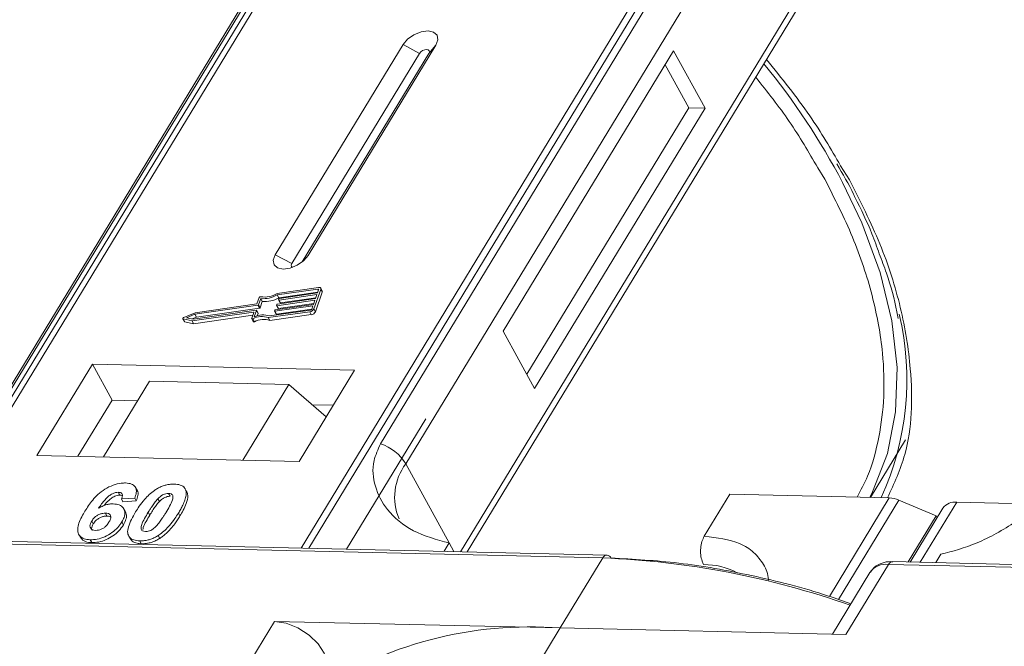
# Model space of a CAD drawing. Header units: millimetres. Extents: x 2145 to 3607, y 659 to 1692.
# Tile 54 of 85: x 3032 to 3075, y 1583 to 1611. Entities that reach past the tile are written whole.
import ezdxf

# ---------------------------------------------------------------- set-up
doc = ezdxf.new("R2010")
doc.units = ezdxf.units.MM

msp = doc.modelspace()

# ---------------------------------------------------------------- linework, layer by layer
at = {"color": 7, "linetype": 'Continuous', "lineweight": 15}
for p, q in [((3049.768, 1623.652), (3028.088, 1588.022)), ((3028.357, 1588.016), (3050.054, 1623.673)), ((3066.271, 1623.301), (3044.574, 1587.644)), ((3044.907, 1587.636), (3066.587, 1623.266)), ((3045.743, 1617.586), (3030.431, 1592.42)), ((3030.645, 1592.607), (3045.958, 1617.772)), ((3063.362, 1617.373), (3048.049, 1592.207)), ((3049.157, 1591.33), (3064.47, 1616.496)), ((3066.711, 1612.398), (3051.551, 1587.484)), ((3051.849, 1587.477), (3066.745, 1611.957)), ((3049.041, 1609.693), (3043.438, 1600.486)), ((3044.875, 1600.453), (3050.477, 1609.66)), ((3049.041, 1609.693), (3049.761, 1609.303)), ((3050.477, 1609.66), (3050.171, 1609.293)), ((3060.893, 1609.421), (3053.423, 1597.145)), ((3062.272, 1606.899), (3060.893, 1609.421)), ((3049.761, 1609.303), (3044.159, 1600.096)), ((3044.619, 1600.169), (3050.171, 1609.293)), ((3061.554, 1606.916), (3060.519, 1608.807)), ((3054.458, 1595.253), (3061.554, 1606.916)), ((3054.803, 1594.623), (3062.272, 1606.899)), ((3062.272, 1606.899), (3061.554, 1606.916)), ((3067.207, 1604.298), (3067.521, 1603.789)), ((3068.598, 1603.764), (3068.213, 1604.385)), ((3044.159, 1600.096), (3043.438, 1600.486)), ((3044.875, 1600.453), (3044.686, 1600.227)), ((3045.331, 1599.053), (3043.515, 1598.795)), ((3045.498, 1598.894), (3045.429, 1599.021)), ((3042.729, 1598.607), (3042.63, 1598.332)), ((3045.306, 1598.982), (3043.518, 1598.728)), ((3043.587, 1598.602), (3043.518, 1598.728)), ((3043.587, 1598.602), (3045.3, 1598.845)), ((3045.262, 1598.74), (3043.602, 1598.504)), ((3043.628, 1598.575), (3045.288, 1598.811)), ((3043.671, 1598.378), (3045.211, 1598.597)), ((3045.125, 1598.114), (3045.43, 1598.966)), ((3045.194, 1597.988), (3045.499, 1598.84)), ((3045.199, 1598.563), (3045.262, 1598.74)), ((3045.288, 1598.811), (3045.339, 1598.953)), ((3045.332, 1598.934), (3045.306, 1598.982)), ((3045.43, 1598.966), (3045.499, 1598.84)), ((3042.674, 1598.271), (3039.914, 1597.879)), ((3042.63, 1598.332), (3039.921, 1597.948)), ((3042.742, 1598.145), (3042.674, 1598.271)), ((3042.801, 1598.566), (3042.703, 1598.292)), ((3042.772, 1598.166), (3042.703, 1598.292)), ((3042.772, 1598.166), (3042.87, 1598.44)), ((3042.87, 1598.44), (3042.801, 1598.566)), ((3045.084, 1598.243), (3043.424, 1598.008)), ((3043.449, 1598.079), (3045.11, 1598.314)), ((3043.496, 1598.27), (3043.509, 1598.306)), ((3043.497, 1598.261), (3043.566, 1598.135)), ((3045.173, 1598.492), (3043.513, 1598.256)), ((3043.582, 1598.13), (3043.513, 1598.256)), ((3043.538, 1598.327), (3045.199, 1598.563)), ((3043.582, 1598.13), (3045.122, 1598.348)), ((3043.586, 1598.519), (3043.598, 1598.554)), ((3043.586, 1598.509), (3043.655, 1598.383)), ((3043.671, 1598.378), (3043.602, 1598.504)), ((3045.033, 1598.101), (3045.084, 1598.243)), ((3045.11, 1598.314), (3045.173, 1598.492)), ((3039.921, 1597.948), (3039.429, 1597.741)), ((3039.914, 1597.879), (3039.552, 1597.727)), ((3039.552, 1597.727), (3039.838, 1597.667)), ((3039.793, 1597.593), (3042.48, 1597.975)), ((3039.797, 1597.675), (3039.983, 1597.753)), ((3039.838, 1597.667), (3042.597, 1598.058)), ((3039.862, 1597.467), (3042.451, 1597.835)), ((3039.983, 1597.753), (3039.914, 1597.879)), ((3039.983, 1597.753), (3042.742, 1598.145)), ((3042.497, 1597.96), (3042.404, 1597.703)), ((3042.493, 1597.951), (3042.48, 1597.975)), ((3042.614, 1598.044), (3042.515, 1597.77)), ((3042.682, 1597.927), (3042.613, 1598.053)), ((3042.683, 1597.918), (3042.614, 1598.044)), ((3042.645, 1597.813), (3042.683, 1597.918)), ((3043.133, 1597.731), (3044.949, 1597.989)), ((3043.202, 1597.605), (3043.133, 1597.731)), ((3043.187, 1597.806), (3044.975, 1598.06)), ((3043.202, 1597.605), (3045.018, 1597.863)), ((3043.407, 1598.022), (3043.42, 1598.058)), ((3043.408, 1598.013), (3043.477, 1597.887)), ((3043.493, 1597.882), (3043.424, 1598.008)), ((3043.493, 1597.882), (3045.033, 1598.1)), ((3044.949, 1597.989), (3045.018, 1597.863)), ((3045.194, 1597.988), (3045.125, 1598.114)), ((3039.39, 1597.686), (3039.459, 1597.56)), ((3039.406, 1597.675), (3039.793, 1597.593)), ((3039.475, 1597.549), (3039.406, 1597.675)), ((3039.475, 1597.549), (3039.862, 1597.467)), ((3039.862, 1597.467), (3039.793, 1597.593)), ((3042.405, 1597.685), (3042.474, 1597.559)), ((3042.527, 1597.555), (3042.458, 1597.681)), ((3053.423, 1597.145), (3054.803, 1594.623)), ((3035.422, 1595.691), (3032.995, 1591.701)), ((3046.915, 1595.427), (3035.422, 1595.691)), ((3035.422, 1595.691), (3036.285, 1594.115)), ((3044.488, 1591.438), (3046.915, 1595.427)), ((3037.921, 1594.949), (3035.904, 1591.634)), ((3037.921, 1594.949), (3044.026, 1594.809)), ((3042.01, 1591.494), (3044.026, 1594.809)), ((3044.026, 1594.809), (3045.671, 1593.382)), ((3036.285, 1594.115), (3034.791, 1591.66)), ((3037.398, 1594.089), (3036.285, 1594.115)), ((3045.981, 1593.892), (3045.058, 1593.914)), ((3050.029, 1593.301), (3046.559, 1587.598)), ((3069.52, 1589.862), (3071.055, 1592.384)), ((3032.995, 1591.701), (3044.488, 1591.438)), ((3049.157, 1591.33), (3051.053, 1587.864)), ((3036.559, 1590.084), (3036.628, 1589.958)), ((3037.382, 1590.172), (3037.313, 1590.299)), ((3038.763, 1590.034), (3038.832, 1589.908)), ((3039.443, 1590.295), (3039.437, 1590.306)), ((3039.516, 1590.176), (3039.585, 1590.049)), ((3062.239, 1588.162), (3063.359, 1590.003)), ((3063.359, 1590.003), (3070.343, 1589.843)), ((3037.277, 1589.833), (3036.693, 1589.794)), ((3036.693, 1589.794), (3036.762, 1589.668)), ((3036.762, 1589.668), (3037.346, 1589.707)), ((3037.277, 1589.833), (3037.346, 1589.707)), ((3038.36, 1589.674), (3038.291, 1589.8)), ((3070.343, 1589.843), (3067.718, 1585.528)), ((3070.762, 1589.745), (3068.113, 1585.391)), ((3070.762, 1589.745), (3072.393, 1589.049)), ((3071.705, 1587.021), (3073.305, 1589.651)), ((3076.881, 1589.569), (3073.305, 1589.651)), ((3035.994, 1589.172), (3036.063, 1589.046)), ((3036.872, 1589.226), (3036.803, 1589.352)), ((3037.868, 1589.207), (3037.937, 1589.081)), ((3039.194, 1589.177), (3039.263, 1589.051)), ((3072.695, 1589.391), (3071.259, 1587.031)), ((3035.396, 1588.827), (3035.465, 1588.701)), ((3036.715, 1588.786), (3036.784, 1588.66)), ((3071.166, 1587.034), (3072.393, 1589.049)), ((3072.437, 1588.968), (3072.393, 1589.049)), ((3034.83, 1588.236), (3034.899, 1588.11)), ((3022.186, 1588.029), (3057.794, 1587.212)), ((3057.976, 1587.336), (3022.369, 1588.153)), ((3035.324, 1588.006), (3035.393, 1587.88)), ((3037.018, 1588.17), (3037.087, 1588.044)), ((3037.499, 1587.956), (3037.568, 1587.83)), ((3038.306, 1588.191), (3038.375, 1588.064)), ((3051.053, 1587.864), (3050.832, 1587.5)), ((3051.053, 1587.864), (3051.258, 1587.49)), ((3072.381, 1587.006), (3072.603, 1587.369)), ((3057.794, 1587.212), (3055.926, 1584.143)), ((3106.103, 1586.232), (3070.495, 1587.049)), ((3069.499, 1586.578), (3067.85, 1583.869)), ((3068.445, 1583.855), (3070.313, 1586.924)), ((3070.313, 1586.924), (3105.92, 1586.107)), ((3043.407, 1584.43), (3041.727, 1581.668)), ((3055.926, 1584.143), (3043.407, 1584.43)), ((3054.246, 1581.38), (3055.926, 1584.143)), ((3055.926, 1584.143), (3068.445, 1583.855))]:
    msp.add_line(p, q, dxfattribs=at)
at = {"color": 7, "linetype": 'Continuous', "lineweight": 15, "flags": 128}
for points in [[(3050.477, 1609.66), (3050.566, 1609.896), (3050.531, 1610.099), (3050.379, 1610.237), (3050.133, 1610.29), (3049.829, 1610.25), (3049.515, 1610.122), (3049.238, 1609.927), (3049.041, 1609.693)], [(3050.171, 1609.293), (3050.196, 1609.361), (3050.186, 1609.419), (3050.143, 1609.458), (3050.072, 1609.473), (3049.986, 1609.462), (3049.896, 1609.425), (3049.818, 1609.369), (3049.761, 1609.303)], [(3069.497, 1589.862), (3069.616, 1590.099), (3070.262, 1591.78), (3070.619, 1593.603), (3070.685, 1595.546), (3070.459, 1597.589), (3069.943, 1599.709), (3069.142, 1601.883), (3068.298, 1603.654)], [(3043.438, 1600.486), (3043.35, 1600.25), (3043.385, 1600.047), (3043.537, 1599.909), (3043.783, 1599.856), (3044.087, 1599.896), (3044.401, 1600.024), (3044.677, 1600.219), (3044.875, 1600.453)], [(3044.159, 1600.096), (3044.134, 1600.029), (3044.144, 1599.971), (3044.187, 1599.931), (3044.192, 1599.929)], [(3045.331, 1599.053), (3045.357, 1599.054), (3045.381, 1599.052), (3045.401, 1599.045), (3045.417, 1599.035), (3045.429, 1599.021), (3045.435, 1599.005), (3045.435, 1598.986), (3045.43, 1598.966)], [(3045.339, 1598.953), (3045.34, 1598.959), (3045.34, 1598.966), (3045.338, 1598.971), (3045.334, 1598.976), (3045.329, 1598.979), (3045.322, 1598.981), (3045.315, 1598.982), (3045.306, 1598.982)], [(3043.513, 1598.256), (3043.509, 1598.256), (3043.505, 1598.256), (3043.501, 1598.257), (3043.499, 1598.259), (3043.497, 1598.261), (3043.496, 1598.264), (3043.496, 1598.267), (3043.496, 1598.27)], [(3043.602, 1598.504), (3043.598, 1598.504), (3043.594, 1598.504), (3043.591, 1598.505), (3043.588, 1598.507), (3043.586, 1598.509), (3043.585, 1598.512), (3043.585, 1598.515), (3043.586, 1598.519)], [(3039.406, 1597.675), (3039.396, 1597.679), (3039.39, 1597.686), (3039.388, 1597.694), (3039.39, 1597.704), (3039.395, 1597.715), (3039.404, 1597.725), (3039.416, 1597.734), (3039.429, 1597.741)], [(3042.48, 1597.975), (3042.484, 1597.975), (3042.488, 1597.974), (3042.492, 1597.973), (3042.494, 1597.972), (3042.496, 1597.969), (3042.497, 1597.967), (3042.497, 1597.963), (3042.497, 1597.96)], [(3042.597, 1598.058), (3042.601, 1598.059), (3042.605, 1598.058), (3042.609, 1598.057), (3042.611, 1598.056), (3042.613, 1598.053), (3042.614, 1598.051), (3042.614, 1598.047), (3042.614, 1598.044)], [(3043.424, 1598.008), (3043.419, 1598.007), (3043.416, 1598.008), (3043.412, 1598.009), (3043.41, 1598.011), (3043.408, 1598.013), (3043.407, 1598.016), (3043.406, 1598.019), (3043.407, 1598.022)], [(3042.458, 1597.681), (3042.446, 1597.676), (3042.435, 1597.674), (3042.424, 1597.674), (3042.415, 1597.676), (3042.408, 1597.681), (3042.404, 1597.687), (3042.403, 1597.695), (3042.404, 1597.703)], [(3042.474, 1597.559), (3042.477, 1597.555), (3042.484, 1597.55), (3042.493, 1597.548), (3042.504, 1597.548), (3042.515, 1597.55), (3042.527, 1597.555)], [(3043.407, 1584.43), (3043.909, 1584.351), (3044.431, 1584.146), (3044.918, 1583.835), (3045.316, 1583.452), (3045.582, 1583.039), (3045.689, 1582.64), (3045.625, 1582.298), (3045.601, 1582.254)]]:
    msp.add_lwpolyline(points, dxfattribs=at)
at = {"color": 7, "linetype": 'Continuous', "lineweight": 15}
for centre, radius, start, end in [((3039.94, 1588.586), 32.113, 27.9836, 39.122), ((3042.795, 1598.575), 0.0736, 81.7629, 154.647), ((3042.915, 1599.734), 1.173, 264.4424, 300.9301), ((3042.972, 1599.632), 0.998, 260.3986, 302.9491), ((3042.984, 1599.608), 1.173, 264.4424, 300.9301), ((3045.439, 1598.865), 0.0661, 336.9348, 26.0002), ((3042.669, 1598.309), 0.0381, 277.4207, 333.8527), ((3042.738, 1598.183), 0.0381, 277.4207, 333.8527), ((3043.543, 1598.289), 0.0381, 97.4207, 153.8527), ((3043.633, 1598.537), 0.0381, 97.4207, 153.8527), ((3043.667, 1598.392), 0.0149, 216.6597, 287.1115), ((3042.851, 1596.962), 0.819, 69.8549, 118.6145), ((3042.896, 1596.946), 0.907, 71.2927, 114.8085), ((3042.672, 1597.922), 0.011, 336.9348, 26.0002), ((3043.454, 1598.041), 0.0381, 97.4207, 153.8527), ((3043.488, 1597.896), 0.0149, 216.6597, 287.1115), ((3043.578, 1598.144), 0.0149, 216.6597, 287.1115), ((3044.92, 1598.215), 0.229, 277.4207, 333.8527), ((3044.965, 1598.135), 0.0762, 277.4207, 333.8527), ((3044.989, 1598.089), 0.229, 277.4207, 333.8527), ((3058.853, 1595.006), 12.266, 335.1495, 13.5408), ((3039.477, 1597.57), 0.0212, 210.2186, 262.8226), ((3042.92, 1596.836), 0.819, 69.8549, 118.6145), ((3047.407, 1590.258), 2.052, 31.4947, 71.765), ((3051.102, 1589.867), 2.434, 143.0587, 202.974), ((3070.293, 1588.69), 1.154, 66.0507, 87.522), ((3073.225, 1588.992), 0.664, 83.0653, 142.99), ((3057.993, 1587.116), 0.221, 94.3757, 154.3004), ((3056.29, 1549.897), 37.344, 70.7099, 87.6924), ((3057.952, 1587.121), 0.217, 22.384, 83.6695), ((3070.512, 1586.828), 0.221, 94.3757, 154.3004), ((3062.256, 1583.853), 3.065, 62.2208, 90.8537), ((3070.188, 1586.086), 0.847, 81.5639, 144.4913), ((3054.623, 1566.837), 17.355, 85.6938, 123.6283)]:
    msp.add_arc(centre, radius, start, end, dxfattribs=at)
for points, knots in [([(3068.213, 1604.385), (3067.786, 1605.115), (3066.869, 1606.68), (3065.628, 1608.214), (3064.966, 1609.033)], [0, 0, 0, 0, 0.466038, 1, 1, 1, 1]), ([(3064.495, 1608.26), (3065.005, 1607.617), (3066.041, 1606.308), (3066.814, 1604.975), (3067.207, 1604.298)], [0, 0, 0, 0, 0.491765, 1, 1, 1, 1]), ([(3068.044, 1604.464), (3068.308, 1604.022), (3068.598, 1603.535), (3068.82, 1603.053), (3068.84, 1603.009)], [0, 0, 0, 0, 0.909028, 1, 1, 1, 1]), ([(3067.521, 1603.789), (3067.949, 1602.944), (3068.82, 1601.228), (3069.659, 1598.667), (3070.085, 1596.332), (3070.146, 1594.262), (3069.92, 1592.466), (3069.527, 1590.989), (3069.098, 1590.177), (3068.939, 1589.875)], [0, 0, 0, 0, 0.16408, 0.333248, 0.507181, 0.643138, 0.779117, 0.917968, 1, 1, 1, 1]), ([(3070.268, 1589.845), (3070.553, 1590.462), (3071.325, 1592.135), (3071.402, 1595.02), (3070.906, 1598.152), (3070.024, 1600.939), (3069.072, 1602.826), (3068.598, 1603.764)], [0, 0, 0, 0, 0.16364, 0.444056, 0.631093, 0.816546, 1, 1, 1, 1]), ([(3068.84, 1603.009), (3069.104, 1602.472), (3069.516, 1601.637), (3069.803, 1600.819), (3069.906, 1600.528)], [0, 0, 0, 0, 0.643751, 1, 1, 1, 1]), ([(3069.906, 1600.528), (3070.013, 1600.246), (3070.34, 1599.385), (3070.607, 1598.438), (3070.712, 1597.794), (3070.727, 1597.698)], [0, 0, 0, 0, 0.293468, 0.894473, 1, 1, 1, 1]), ([(3048.049, 1592.207), (3047.937, 1591.961), (3047.653, 1591.331), (3047.762, 1590.314), (3048.319, 1589.239), (3049.41, 1588.32), (3050.507, 1588.015), (3051.053, 1587.864)], [0, 0, 0, 0, 0.125713, 0.321276, 0.524466, 0.763484, 1, 1, 1, 1]), ([(3072.603, 1587.369), (3073.121, 1587.506), (3074.157, 1587.78), (3075.905, 1588.75), (3077.342, 1589.86), (3078.307, 1590.825), (3078.646, 1591.319), (3078.771, 1591.502)], [0, 0, 0, 0, 0.249096, 0.498243, 0.745205, 0.90541, 1, 1, 1, 1]), ([(3035.095, 1589.255), (3035.147, 1589.336), (3035.303, 1589.583), (3035.576, 1589.922), (3035.966, 1590.23), (3036.328, 1590.41), (3036.645, 1590.488), (3036.817, 1590.491), (3036.879, 1590.492)], [0, 0, 0, 0, 0.142337, 0.429127, 0.589943, 0.751205, 0.909895, 1, 1, 1, 1]), ([(3036.879, 1590.492), (3036.973, 1590.483), (3037.142, 1590.467), (3037.298, 1590.349), (3037.368, 1590.175), (3037.34, 1589.991), (3037.291, 1589.868), (3037.277, 1589.833)], [0, 0, 0, 0, 0.242691, 0.439002, 0.635006, 0.895059, 1, 1, 1, 1]), ([(3038.205, 1590.209), (3038.256, 1590.239), (3038.359, 1590.3), (3038.523, 1590.368), (3038.69, 1590.416), (3038.825, 1590.436), (3038.933, 1590.443), (3038.985, 1590.443), (3039.012, 1590.443)], [0, 0, 0, 0, 0.193776, 0.3936, 0.587864, 0.788908, 0.894169, 1, 1, 1, 1]), ([(3039.012, 1590.443), (3039.059, 1590.44), (3039.154, 1590.435), (3039.28, 1590.405), (3039.388, 1590.355), (3039.455, 1590.291), (3039.495, 1590.229), (3039.509, 1590.194), (3039.516, 1590.176)], [0, 0, 0, 0, 0.192627, 0.388684, 0.582013, 0.783201, 0.891038, 1, 1, 1, 1]), ([(3036.559, 1590.084), (3036.518, 1590.082), (3036.436, 1590.077), (3036.29, 1590.018), (3036.123, 1589.915), (3035.91, 1589.694), (3035.781, 1589.51), (3035.692, 1589.385)], [0, 0, 0, 0, 0.112049, 0.22438, 0.370115, 0.570276, 1, 1, 1, 1]), ([(3035.938, 1589.503), (3035.938, 1589.503), (3035.995, 1589.58), (3036.098, 1589.7), (3036.275, 1589.846), (3036.426, 1589.924), (3036.548, 1589.956), (3036.605, 1589.958), (3036.628, 1589.958)], [0, 0, 0, 0, 0.000071, 0.368569, 0.571075, 0.774891, 0.911654, 1, 1, 1, 1]), ([(3036.693, 1589.794), (3036.714, 1589.842), (3036.745, 1589.917), (3036.734, 1590.007), (3036.689, 1590.058), (3036.623, 1590.08), (3036.577, 1590.083), (3036.559, 1590.084)], [0, 0, 0, 0, 0.33384, 0.5245467, 0.7163724, 0.8918244, 1, 1, 1, 1]), ([(3036.628, 1589.958), (3036.667, 1589.957), (3036.71, 1589.955), (3036.735, 1589.936), (3036.738, 1589.934)], [0, 0, 0, 0, 0.900108, 1, 1, 1, 1]), ([(3037.318, 1589.225), (3037.37, 1589.307), (3037.487, 1589.493), (3037.736, 1589.816), (3037.994, 1590.071), (3038.184, 1590.195), (3038.205, 1590.209)], [0, 0, 0, 0, 0.237381, 0.538918, 0.949082, 1, 1, 1, 1]), ([(3037.346, 1589.707), (3037.374, 1589.787), (3037.428, 1589.947), (3037.435, 1590.114), (3037.382, 1590.167), (3037.378, 1590.17)], [0, 0, 0, 0, 0.4817849, 0.9693075, 1, 1, 1, 1]), ([(3038.291, 1589.8), (3038.334, 1589.842), (3038.403, 1589.91), (3038.528, 1589.986), (3038.641, 1590.025), (3038.719, 1590.033), (3038.758, 1590.034), (3038.763, 1590.034)], [0, 0, 0, 0, 0.3348035, 0.5425606, 0.750382, 0.9707212, 1, 1, 1, 1]), ([(3038.763, 1590.034), (3038.802, 1590.029), (3038.871, 1590.021), (3038.935, 1589.973), (3038.962, 1589.885), (3038.932, 1589.717), (3038.811, 1589.473), (3038.698, 1589.285), (3038.642, 1589.19)], [0, 0, 0, 0, 0.1056461, 0.1862213, 0.267042, 0.4315406, 0.7127076, 1, 1, 1, 1]), ([(3039.516, 1590.176), (3039.524, 1590.142), (3039.54, 1590.073), (3039.529, 1589.929), (3039.483, 1589.746), (3039.395, 1589.542), (3039.298, 1589.352), (3039.229, 1589.235), (3039.194, 1589.177)], [0, 0, 0, 0, 0.118432, 0.2393289, 0.4494336, 0.6641784, 0.8318201, 1, 1, 1, 1]), ([(3039.263, 1589.051), (3039.311, 1589.133), (3039.419, 1589.316), (3039.555, 1589.618), (3039.623, 1589.879), (3039.593, 1590.015), (3039.585, 1590.049)], [0, 0, 0, 0, 0.2367747, 0.5279276, 0.8783337, 1, 1, 1, 1]), ([(3039.585, 1590.049), (3039.573, 1590.082), (3039.555, 1590.13), (3039.515, 1590.166), (3039.502, 1590.177)], [0, 0, 0, 0, 0.667997, 1, 1, 1, 1]), ([(3035.692, 1589.385), (3035.744, 1589.414), (3035.848, 1589.473), (3035.987, 1589.526), (3036.097, 1589.555), (3036.178, 1589.57), (3036.259, 1589.578), (3036.311, 1589.579), (3036.337, 1589.579)], [0, 0, 0, 0, 0.243654, 0.49576, 0.617892, 0.741503, 0.870025, 1, 1, 1, 1]), ([(3036.337, 1589.579), (3036.429, 1589.569), (3036.616, 1589.549), (3036.785, 1589.411), (3036.864, 1589.222), (3036.833, 1589.003), (3036.752, 1588.853), (3036.715, 1588.786)], [0, 0, 0, 0, 0.210216, 0.421975, 0.620016, 0.831037, 1, 1, 1, 1]), ([(3037.868, 1589.207), (3037.893, 1589.248), (3037.944, 1589.33), (3038.015, 1589.441), (3038.083, 1589.54), (3038.146, 1589.627), (3038.213, 1589.715), (3038.265, 1589.772), (3038.291, 1589.8)], [0, 0, 0, 0, 0.20527, 0.410616, 0.557148, 0.703844, 0.851475, 1, 1, 1, 1]), ([(3037.937, 1589.081), (3037.962, 1589.122), (3038.013, 1589.204), (3038.084, 1589.315), (3038.152, 1589.414), (3038.215, 1589.501), (3038.282, 1589.589), (3038.334, 1589.646), (3038.36, 1589.674)], [0, 0, 0, 0, 0.20527, 0.410616, 0.557148, 0.703844, 0.851475, 1, 1, 1, 1]), ([(3038.36, 1589.674), (3038.403, 1589.716), (3038.472, 1589.784), (3038.597, 1589.86), (3038.71, 1589.898), (3038.788, 1589.907), (3038.827, 1589.908), (3038.832, 1589.908)], [0, 0, 0, 0, 0.3348035, 0.5425606, 0.750382, 0.9707212, 1, 1, 1, 1]), ([(3035.324, 1588.006), (3035.231, 1588.015), (3035.044, 1588.032), (3034.861, 1588.162), (3034.765, 1588.354), (3034.793, 1588.687), (3034.944, 1589.001), (3035.074, 1589.219), (3035.095, 1589.255)], [0, 0, 0, 0, 0.148269, 0.297647, 0.442421, 0.607851, 0.935658, 1, 1, 1, 1]), ([(3035.396, 1588.827), (3035.43, 1588.878), (3035.487, 1588.961), (3035.615, 1589.064), (3035.744, 1589.128), (3035.876, 1589.168), (3035.956, 1589.171), (3035.994, 1589.172)], [0, 0, 0, 0, 0.276721, 0.45687, 0.637007, 0.824068, 1, 1, 1, 1]), ([(3035.994, 1589.172), (3036.041, 1589.167), (3036.127, 1589.159), (3036.207, 1589.099), (3036.242, 1589.014), (3036.218, 1588.899), (3036.172, 1588.818), (3036.148, 1588.775)], [0, 0, 0, 0, 0.213757, 0.394944, 0.576585, 0.777311, 1, 1, 1, 1]), ([(3036.784, 1588.66), (3036.827, 1588.742), (3036.914, 1588.908), (3036.934, 1589.106), (3036.878, 1589.192), (3036.861, 1589.22)], [0, 0, 0, 0, 0.401791, 0.807526, 1, 1, 1, 1]), ([(3037.499, 1587.956), (3037.406, 1587.965), (3037.218, 1587.982), (3037.038, 1588.109), (3036.948, 1588.307), (3037.009, 1588.685), (3037.192, 1589.005), (3037.318, 1589.225)], [0, 0, 0, 0, 0.147528, 0.296569, 0.43214, 0.608737, 1, 1, 1, 1]), ([(3037.748, 1588.365), (3037.702, 1588.371), (3037.628, 1588.381), (3037.567, 1588.436), (3037.55, 1588.531), (3037.584, 1588.699), (3037.709, 1588.939), (3037.815, 1589.117), (3037.868, 1589.207)], [0, 0, 0, 0, 0.125351, 0.202197, 0.279182, 0.459742, 0.727968, 1, 1, 1, 1]), ([(3038.642, 1589.19), (3038.616, 1589.149), (3038.566, 1589.067), (3038.494, 1588.956), (3038.427, 1588.857), (3038.364, 1588.771), (3038.297, 1588.684), (3038.246, 1588.627), (3038.22, 1588.599)], [0, 0, 0, 0, 0.205942, 0.411959, 0.558149, 0.704502, 0.851801, 1, 1, 1, 1]), ([(3039.194, 1589.177), (3039.143, 1589.095), (3039.026, 1588.909), (3038.781, 1588.591), (3038.524, 1588.334), (3038.333, 1588.209), (3038.306, 1588.191)], [0, 0, 0, 0, 0.236629, 0.537361, 0.932986, 1, 1, 1, 1]), ([(3035.562, 1588.416), (3035.516, 1588.421), (3035.423, 1588.432), (3035.341, 1588.507), (3035.309, 1588.605), (3035.336, 1588.718), (3035.376, 1588.792), (3035.396, 1588.827)], [0, 0, 0, 0, 0.2079047, 0.4199807, 0.6306256, 0.821735, 1, 1, 1, 1]), ([(3036.715, 1588.786), (3036.659, 1588.704), (3036.547, 1588.538), (3036.286, 1588.307), (3035.969, 1588.128), (3035.63, 1588.017), (3035.426, 1588.01), (3035.324, 1588.006)], [0, 0, 0, 0, 0.197831, 0.3973, 0.59891, 0.798741, 1, 1, 1, 1]), ([(3035.41, 1588.412), (3035.4, 1588.436), (3035.377, 1588.489), (3035.405, 1588.593), (3035.445, 1588.666), (3035.465, 1588.701)], [0, 0, 0, 0, 0.296139, 0.660307, 1, 1, 1, 1]), ([(3035.393, 1587.88), (3035.494, 1587.884), (3035.695, 1587.89), (3036.025, 1587.997), (3036.336, 1588.169), (3036.606, 1588.398), (3036.724, 1588.571), (3036.784, 1588.66)], [0, 0, 0, 0, 0.198208, 0.398397, 0.584963, 0.787074, 1, 1, 1, 1]), ([(3035.465, 1588.701), (3035.499, 1588.752), (3035.555, 1588.835), (3035.684, 1588.938), (3035.813, 1589.002), (3035.945, 1589.042), (3036.025, 1589.044), (3036.063, 1589.046)], [0, 0, 0, 0, 0.276721, 0.45687, 0.637007, 0.824068, 1, 1, 1, 1]), ([(3036.148, 1588.775), (3036.113, 1588.722), (3036.057, 1588.638), (3035.938, 1588.529), (3035.818, 1588.464), (3035.687, 1588.421), (3035.606, 1588.417), (3035.562, 1588.416)], [0, 0, 0, 0, 0.288697, 0.463553, 0.639942, 0.801808, 1, 1, 1, 1]), ([(3036.063, 1589.046), (3036.112, 1589.043), (3036.18, 1589.039), (3036.218, 1589.006), (3036.229, 1588.997)], [0, 0, 0, 0, 0.715718, 1, 1, 1, 1]), ([(3037.639, 1588.45), (3037.643, 1588.481), (3037.657, 1588.597), (3037.781, 1588.814), (3037.885, 1588.992), (3037.937, 1589.081)], [0, 0, 0, 0, 0.159501, 0.57679, 1, 1, 1, 1]), ([(3038.375, 1588.064), (3038.423, 1588.097), (3038.521, 1588.163), (3038.685, 1588.304), (3038.86, 1588.485), (3039.022, 1588.688), (3039.155, 1588.878), (3039.227, 1588.993), (3039.263, 1589.051)], [0, 0, 0, 0, 0.11827, 0.23888, 0.450732, 0.667209, 0.83334, 1, 1, 1, 1]), ([(3038.22, 1588.599), (3038.177, 1588.557), (3038.108, 1588.489), (3037.984, 1588.414), (3037.872, 1588.375), (3037.794, 1588.366), (3037.754, 1588.366), (3037.748, 1588.365)], [0, 0, 0, 0, 0.333678, 0.540413, 0.747264, 0.961209, 1, 1, 1, 1]), ([(3034.91, 1588.116), (3034.938, 1588.069), (3035.005, 1587.959), (3035.196, 1587.892), (3035.345, 1587.883), (3035.393, 1587.88)], [0, 0, 0, 0, 0.338595, 0.784132, 1, 1, 1, 1]), ([(3037.099, 1588.051), (3037.12, 1588.013), (3037.173, 1587.915), (3037.352, 1587.846), (3037.506, 1587.835), (3037.568, 1587.83)], [0, 0, 0, 0, 0.275409, 0.710365, 1, 1, 1, 1]), ([(3038.306, 1588.191), (3038.255, 1588.161), (3038.152, 1588.099), (3037.988, 1588.031), (3037.821, 1587.983), (3037.685, 1587.963), (3037.578, 1587.956), (3037.525, 1587.956), (3037.499, 1587.956)], [0, 0, 0, 0, 0.193769, 0.393564, 0.587886, 0.789131, 0.894283, 1, 1, 1, 1]), ([(3037.568, 1587.83), (3037.617, 1587.831), (3037.715, 1587.831), (3037.874, 1587.854), (3038.039, 1587.899), (3038.18, 1587.956), (3038.292, 1588.014), (3038.347, 1588.048), (3038.375, 1588.064)], [0, 0, 0, 0, 0.193594, 0.390501, 0.584817, 0.78683, 0.892868, 1, 1, 1, 1]), ([(3062.239, 1588.162), (3062.201, 1588.086), (3062.124, 1587.934), (3062.072, 1587.641), (3062.075, 1587.343), (3062.127, 1587.092), (3062.187, 1586.967), (3062.21, 1586.918)], [0, 0, 0, 0, 0.2146939, 0.4293877, 0.6440816, 0.8587754, 1, 1, 1, 1]), ([(3065.047, 1586.24), (3065.048, 1586.249), (3065.049, 1586.504), (3064.85, 1586.932), (3064.436, 1587.471), (3063.645, 1587.992), (3062.793, 1588.095), (3062.239, 1588.162)], [0, 0, 0, 0, 0.007197, 0.214106, 0.421015, 0.623625, 1, 1, 1, 1]), ([(3068.661, 1585.201), (3068.333, 1585.318), (3066.872, 1585.836), (3064.33, 1586.469), (3061.123, 1587.048), (3059.133, 1587.152), (3058.153, 1587.203)], [0, 0, 0, 0, 0.090349, 0.402271, 0.705699, 1, 1, 1, 1]), ([(3070.497, 1587.041), (3070.464, 1587.044), (3070.301, 1587.06), (3070.025, 1586.997), (3069.704, 1586.852), (3069.578, 1586.667), (3069.523, 1586.587)], [0, 0, 0, 0, 0.08143, 0.401293, 0.739704, 1, 1, 1, 1])]:
    msp.add_open_spline(points, degree=3, knots=knots, dxfattribs=at)

doc.saveas('drawing.dxf')
